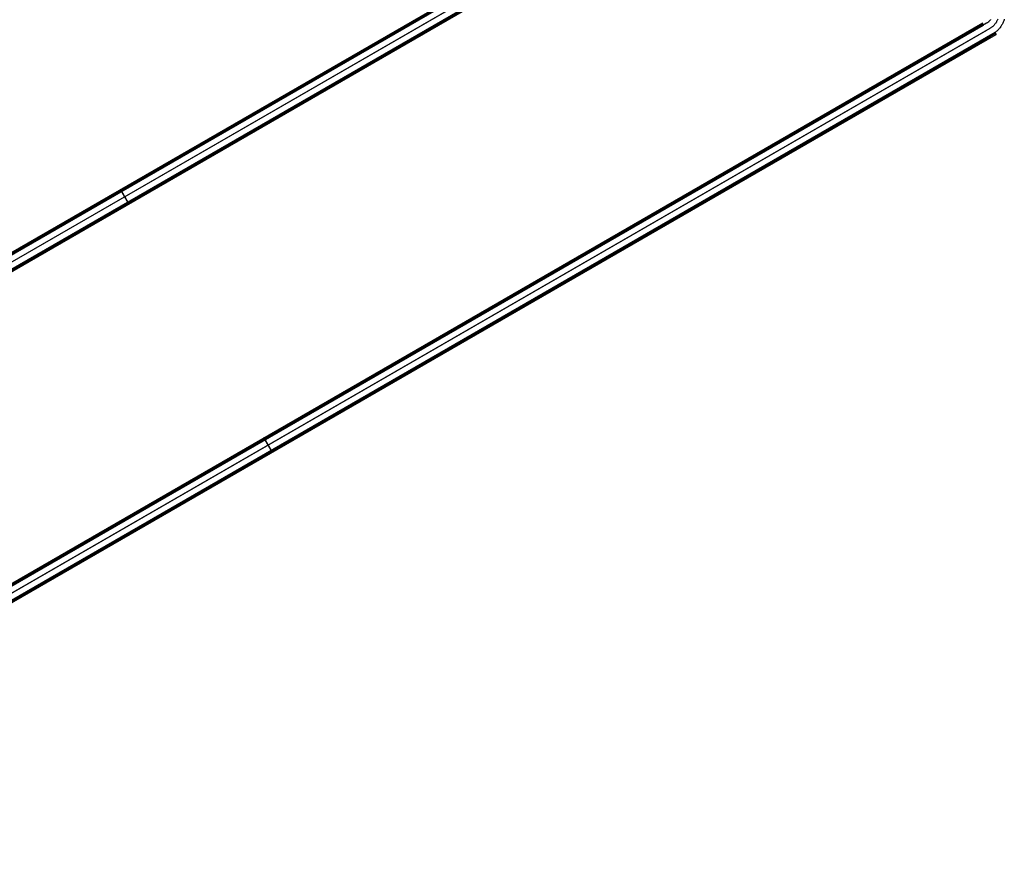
# Model space of a CAD drawing. Header units: millimetres. Extents: x -356 to 356, y -410 to 410.
# Tile 102 of 126: x 117 to 355, y -409 to -204. Entities that reach past the tile are written whole.
import ezdxf

# ---------------------------------------------------------------- set-up
doc = ezdxf.new("R2010")
doc.units = ezdxf.units.MM
doc.header["$MEASUREMENT"] = 0
doc.layers.add('1', color=7, linetype='Continuous')

msp = doc.modelspace()

# ---------------------------------------------------------------- linework, layer by layer
at = {"layer": '1', "color": 252}
for points in [[(1.5, -325.91), (281.5, -164.26)], [(2.04, -325.02), (279.17, -165.02)], [(2.04, -325.02), (279.17, -165.02)], [(279.17, -165.02), (2.04, -325.02)], [(279.17, -165.02), (2.04, -325.02)], [(279.3, -165.24), (2.17, -325.24)], [(2.25, -327.21), (282.25, -165.56)], [(2.25, -327.21), (282.25, -165.56)], [(279.42, -165.46), (2.29, -325.46)], [(2.29, -325.46), (279.42, -165.46)], [(279.42, -165.46), (2.29, -325.46)], [(3, -328.51), (283, -166.85)], [(280.17, -166.76), (3.04, -326.76)], [(280.17, -166.76), (3.04, -326.76)], [(282.22, -167.3), (2.49, -328.8)], [(2.49, -328.8), (282.22, -167.3)], [(282.35, -167.52), (2.62, -329.02)], [(2.74, -329.24), (282.47, -167.74)], [(2.74, -329.24), (282.47, -167.74)], [(280.92, -168.05), (3.79, -328.05)], [(281.17, -168.49), (4.04, -328.49)], [(351, -204.38), (1.5, -406.17)], [(2.73, -404.88), (350.01, -204.38)], [(2.73, -404.88), (350.01, -204.38)], [(350.01, -204.38), (2.73, -404.88)], [(350.13, -204.59), (2.86, -405.09)], [(350.26, -204.81), (2.98, -405.31)], [(2.98, -405.31), (350.26, -204.81)], [(350.26, -204.81), (2.98, -405.31)], [(350.26, -204.81), (350.01, -204.38)], [(350.26, -204.81), (350.01, -204.38)], [(351.96, -203.5), (351.9, -203.58), (351.84, -203.66), (351.78, -203.74), (351.71, -203.81), (351.64, -203.89), (351.57, -203.96), (351.49, -204.03), (351.42, -204.09), (351.34, -204.16), (351.26, -204.22), (351.17, -204.27), (351.09, -204.33), (351, -204.38)], [(353.69, -203.42), (353.64, -203.56), (353.57, -203.7), (353.51, -203.83), (353.43, -203.97), (353.36, -204.1), (353.28, -204.23), (353.19, -204.35), (353.1, -204.48), (353.01, -204.6), (352.91, -204.72), (352.81, -204.83), (352.71, -204.94), (352.6, -205.05), (352.49, -205.15), (352.37, -205.25), (352.25, -205.34), (352.13, -205.43), (352.01, -205.52), (351.88, -205.6), (351.75, -205.68)], [(353.69, -203.42), (353.64, -203.56), (353.57, -203.7), (353.51, -203.83), (353.43, -203.97), (353.36, -204.1), (353.28, -204.23), (353.19, -204.35), (353.1, -204.48), (353.01, -204.6), (352.91, -204.72), (352.81, -204.83), (352.71, -204.94), (352.6, -205.05), (352.49, -205.15), (352.37, -205.25), (352.25, -205.34), (352.13, -205.43), (352.01, -205.52), (351.88, -205.6), (351.75, -205.68)], [(355.28, -203.39), (355.22, -203.58), (355.16, -203.77), (355.09, -203.96), (355.01, -204.15), (354.93, -204.33), (354.84, -204.52), (354.75, -204.7), (354.64, -204.87), (354.54, -205.04), (354.42, -205.21), (354.31, -205.38), (354.18, -205.54), (354.05, -205.69), (353.92, -205.84), (353.78, -205.99), (353.63, -206.13), (353.48, -206.27), (353.33, -206.4), (353.17, -206.53), (353.01, -206.65), (352.84, -206.77), (352.67, -206.88), (352.5, -206.98)], [(351.75, -205.68), (2.25, -407.46)], [(351.75, -205.68), (2.25, -407.46)], [(352.5, -206.98), (3, -408.76)], [(353.06, -206.66), (3.18, -408.66)], [(3.18, -408.66), (353.06, -206.66)], [(353.18, -206.87), (3.31, -408.87)], [(3.43, -409.09), (353.31, -207.09)], [(3.43, -409.09), (353.31, -207.09)], [(351.01, -206.11), (3.73, -406.61)], [(351.01, -206.11), (3.73, -406.61)], [(351.76, -207.41), (4.48, -407.91)], [(352.01, -207.84), (351.76, -207.41)], [(352.66, -207.47), (352.41, -207.03)], [(353.31, -207.09), (353.06, -206.66)], [(353.31, -207.09), (353.06, -206.66)], [(353.06, -206.66), (353.31, -207.09)], [(352.01, -207.84), (4.73, -408.34)], [(140.86, -245.46), (140.61, -245.02)], [(142.36, -248.05), (142.61, -248.49)], [(176.62, -305.06), (176.37, -304.63)], [(178.12, -307.66), (178.37, -308.09)]]:
    msp.add_lwpolyline(points, dxfattribs=at)
at = {"layer": '1', "color": 252, "extrusion": (1, 0, 0)}
for points in [[(-204.38, -386.6), (-204.38, -381.6)], [(-204.81, -381.6), (-204.81, -386.6)], [(-206.11, -379.6), (-206.11, -380.1)], [(-206.66, -383.1), (-206.66, -455.1)], [(-206.87, -455.1), (-206.87, -383.1)], [(-207.09, -455.1), (-207.09, -383.1)], [(-245.02, -410.6), (-245.02, -405.6)], [(-245.46, -410.6), (-245.46, -405.6)], [(-248.05, -479.1), (-248.05, -405.6)], [(-248.49, -479.1), (-248.49, -405.6)], [(-304.63, -386.6), (-304.63, -381.6)], [(-305.06, -386.6), (-305.06, -381.6)], [(-307.66, -455.1), (-307.66, -381.6)], [(-308.09, -455.1), (-308.09, -381.6)]]:
    msp.add_lwpolyline(points, dxfattribs=at)
at = {"layer": '1', "color": 252, "extrusion": (0.866025, 0.5, 0)}
for points in [[(-352, -381.6), (-352, -381.56), (-352, -381.51), (-352, -381.47), (-352.01, -381.42), (-352.01, -381.37), (-352.02, -381.33), (-352.03, -381.28), (-352.03, -381.24), (-352.04, -381.19), (-352.05, -381.14), (-352.06, -381.1), (-352.08, -381.05), (-352.09, -381), (-352.11, -380.96), (-352.12, -380.91), (-352.14, -380.86), (-352.16, -380.82), (-352.18, -380.77), (-352.2, -380.73), (-352.22, -380.68), (-352.25, -380.64), (-352.27, -380.59), (-352.3, -380.55), (-352.33, -380.51), (-352.35, -380.46), (-352.38, -380.42), (-352.42, -380.38), (-352.45, -380.34), (-352.48, -380.3), (-352.51, -380.26), (-352.55, -380.22), (-352.59, -380.19), (-352.62, -380.15), (-352.66, -380.11), (-352.7, -380.08), (-352.74, -380.05), (-352.78, -380.02), (-352.82, -379.98), (-352.86, -379.95), (-352.91, -379.93), (-352.95, -379.9), (-352.99, -379.87), (-353.04, -379.85), (-353.08, -379.82), (-353.13, -379.8), (-353.17, -379.78), (-353.22, -379.76), (-353.26, -379.74), (-353.31, -379.72), (-353.36, -379.71), (-353.4, -379.69), (-353.45, -379.68), (-353.5, -379.66), (-353.54, -379.65), (-353.59, -379.64), (-353.64, -379.63), (-353.68, -379.63), (-353.73, -379.62), (-353.77, -379.61), (-353.82, -379.61), (-353.87, -379.6), (-353.91, -379.6), (-353.96, -379.6), (-354, -379.6), (-354.04, -379.6), (-354.09, -379.6), (-354.13, -379.6), (-354.18, -379.61), (-354.23, -379.61), (-354.27, -379.62), (-354.32, -379.63), (-354.36, -379.63), (-354.41, -379.64), (-354.46, -379.65), (-354.5, -379.66), (-354.55, -379.68), (-354.6, -379.69), (-354.64, -379.71), (-354.69, -379.72), (-354.74, -379.74), (-354.78, -379.76), (-354.83, -379.78), (-354.87, -379.8), (-354.92, -379.82), (-354.96, -379.85), (-355.01, -379.87), (-355.05, -379.9), (-355.09, -379.93), (-355.14, -379.95), (-355.18, -379.98), (-355.22, -380.02), (-355.26, -380.05), (-355.3, -380.08), (-355.34, -380.11), (-355.38, -380.15), (-355.41, -380.19), (-355.45, -380.22), (-355.49, -380.26), (-355.52, -380.3), (-355.55, -380.34), (-355.58, -380.38), (-355.62, -380.42), (-355.65, -380.46), (-355.67, -380.51), (-355.7, -380.55), (-355.73, -380.59), (-355.75, -380.64), (-355.78, -380.68), (-355.8, -380.73), (-355.82, -380.77), (-355.84, -380.82), (-355.86, -380.86), (-355.88, -380.91), (-355.89, -380.96), (-355.91, -381), (-355.92, -381.05), (-355.94, -381.1), (-355.95, -381.14), (-355.96, -381.19), (-355.97, -381.24), (-355.97, -381.28), (-355.98, -381.33), (-355.99, -381.37), (-355.99, -381.42), (-356, -381.47), (-356, -381.51), (-356, -381.56), (-356, -381.6)], [(-355.5, -381.6), (-355.5, -381.57), (-355.5, -381.53), (-355.5, -381.5), (-355.49, -381.47), (-355.49, -381.43), (-355.49, -381.4), (-355.48, -381.36), (-355.47, -381.33), (-355.47, -381.29), (-355.46, -381.26), (-355.45, -381.22), (-355.44, -381.19), (-355.43, -381.15), (-355.42, -381.12), (-355.41, -381.08), (-355.39, -381.05), (-355.38, -381.01), (-355.37, -380.98), (-355.35, -380.94), (-355.33, -380.91), (-355.31, -380.88), (-355.3, -380.84), (-355.28, -380.81), (-355.26, -380.78), (-355.23, -380.75), (-355.21, -380.72), (-355.19, -380.68), (-355.16, -380.65), (-355.14, -380.62), (-355.11, -380.6), (-355.09, -380.57), (-355.06, -380.54), (-355.03, -380.51), (-355, -380.49), (-354.98, -380.46), (-354.95, -380.44), (-354.92, -380.41), (-354.88, -380.39), (-354.85, -380.37), (-354.82, -380.34), (-354.79, -380.32), (-354.76, -380.3), (-354.72, -380.29), (-354.69, -380.27), (-354.66, -380.25), (-354.62, -380.23), (-354.59, -380.22), (-354.55, -380.21), (-354.52, -380.19), (-354.48, -380.18), (-354.45, -380.17), (-354.41, -380.16), (-354.38, -380.15), (-354.34, -380.14), (-354.31, -380.13), (-354.27, -380.13), (-354.24, -380.12), (-354.2, -380.11), (-354.17, -380.11), (-354.13, -380.11), (-354.1, -380.1), (-354.07, -380.1), (-354.03, -380.1), (-354, -380.1), (-353.97, -380.1), (-353.93, -380.1), (-353.9, -380.1), (-353.87, -380.11), (-353.83, -380.11), (-353.8, -380.11), (-353.76, -380.12), (-353.73, -380.13), (-353.69, -380.13), (-353.66, -380.14), (-353.62, -380.15), (-353.59, -380.16), (-353.55, -380.17), (-353.52, -380.18), (-353.48, -380.19), (-353.45, -380.21), (-353.41, -380.22), (-353.38, -380.23), (-353.34, -380.25), (-353.31, -380.27), (-353.28, -380.29), (-353.24, -380.3), (-353.21, -380.32), (-353.18, -380.34), (-353.15, -380.37), (-353.12, -380.39), (-353.08, -380.41), (-353.05, -380.44), (-353.02, -380.46), (-353, -380.49), (-352.97, -380.51), (-352.94, -380.54), (-352.91, -380.57), (-352.89, -380.6), (-352.86, -380.62), (-352.84, -380.65), (-352.81, -380.68), (-352.79, -380.72), (-352.77, -380.75), (-352.74, -380.78), (-352.72, -380.81), (-352.7, -380.84), (-352.69, -380.88), (-352.67, -380.91), (-352.65, -380.94), (-352.63, -380.98), (-352.62, -381.01), (-352.61, -381.05), (-352.59, -381.08), (-352.58, -381.12), (-352.57, -381.15), (-352.56, -381.19), (-352.55, -381.22), (-352.54, -381.26), (-352.53, -381.29), (-352.53, -381.33), (-352.52, -381.36), (-352.51, -381.4), (-352.51, -381.43), (-352.51, -381.47), (-352.5, -381.5), (-352.5, -381.53), (-352.5, -381.57), (-352.5, -381.6)], [(-355.5, -381.6), (-355.5, -381.55), (-355.5, -381.5), (-355.49, -381.44), (-355.49, -381.39), (-355.48, -381.34), (-355.47, -381.29), (-355.46, -381.24), (-355.44, -381.19), (-355.43, -381.14), (-355.41, -381.09), (-355.39, -381.04), (-355.37, -381), (-355.35, -380.95), (-355.33, -380.9), (-355.3, -380.86), (-355.28, -380.81), (-355.25, -380.77), (-355.22, -380.73), (-355.19, -380.69), (-355.16, -380.64), (-355.12, -380.61), (-355.09, -380.57), (-355.05, -380.53), (-355.01, -380.49), (-354.98, -380.46), (-354.94, -380.43), (-354.89, -380.4), (-354.85, -380.37), (-354.81, -380.34), (-354.76, -380.31), (-354.72, -380.28), (-354.67, -380.26), (-354.63, -380.24), (-354.58, -380.22), (-354.53, -380.2), (-354.48, -380.18), (-354.43, -380.16), (-354.38, -380.15), (-354.33, -380.14), (-354.28, -380.13), (-354.23, -380.12), (-354.18, -380.11), (-354.13, -380.11), (-354.08, -380.1), (-354.03, -380.1), (-353.97, -380.1), (-353.92, -380.1), (-353.87, -380.11), (-353.82, -380.11), (-353.77, -380.12), (-353.72, -380.13), (-353.67, -380.14), (-353.62, -380.15), (-353.57, -380.16), (-353.52, -380.18), (-353.47, -380.2), (-353.42, -380.22), (-353.37, -380.24), (-353.33, -380.26), (-353.28, -380.28), (-353.24, -380.31), (-353.19, -380.34), (-353.15, -380.37), (-353.11, -380.4), (-353.06, -380.43), (-353.02, -380.46), (-352.99, -380.49), (-352.95, -380.53), (-352.91, -380.57), (-352.88, -380.61), (-352.84, -380.64), (-352.81, -380.69), (-352.78, -380.73), (-352.75, -380.77), (-352.72, -380.81), (-352.7, -380.86), (-352.67, -380.9), (-352.65, -380.95), (-352.63, -381), (-352.61, -381.04), (-352.59, -381.09), (-352.57, -381.14), (-352.56, -381.19), (-352.54, -381.24), (-352.53, -381.29), (-352.52, -381.34), (-352.51, -381.39), (-352.51, -381.44), (-352.5, -381.5), (-352.5, -381.55), (-352.5, -381.6)], [(-352.5, -381.6), (-352.5, -381.65), (-352.5, -381.7), (-352.51, -381.76), (-352.51, -381.81), (-352.52, -381.86), (-352.53, -381.91), (-352.54, -381.96), (-352.56, -382.01), (-352.57, -382.06), (-352.59, -382.11), (-352.61, -382.16), (-352.63, -382.2), (-352.65, -382.25), (-352.67, -382.3), (-352.7, -382.34), (-352.72, -382.39), (-352.75, -382.43), (-352.78, -382.47), (-352.81, -382.51), (-352.84, -382.56), (-352.88, -382.59), (-352.91, -382.63), (-352.95, -382.67), (-352.99, -382.71), (-353.02, -382.74), (-353.06, -382.77), (-353.11, -382.8), (-353.15, -382.83), (-353.19, -382.86), (-353.24, -382.89), (-353.28, -382.92), (-353.33, -382.94), (-353.37, -382.96), (-353.42, -382.98), (-353.47, -383), (-353.52, -383.02), (-353.57, -383.04), (-353.62, -383.05), (-353.67, -383.06), (-353.72, -383.07), (-353.77, -383.08), (-353.82, -383.09), (-353.87, -383.09), (-353.92, -383.1), (-353.97, -383.1), (-354.03, -383.1), (-354.08, -383.1), (-354.13, -383.09), (-354.18, -383.09), (-354.23, -383.08), (-354.28, -383.07), (-354.33, -383.06), (-354.38, -383.05), (-354.43, -383.04), (-354.48, -383.02), (-354.53, -383), (-354.58, -382.98), (-354.63, -382.96), (-354.67, -382.94), (-354.72, -382.92), (-354.76, -382.89), (-354.81, -382.86), (-354.85, -382.83), (-354.89, -382.8), (-354.94, -382.77), (-354.98, -382.74), (-355.01, -382.71), (-355.05, -382.67), (-355.09, -382.63), (-355.12, -382.59), (-355.16, -382.56), (-355.19, -382.51), (-355.22, -382.47), (-355.25, -382.43), (-355.28, -382.39), (-355.3, -382.34), (-355.33, -382.3), (-355.35, -382.25), (-355.37, -382.2), (-355.39, -382.16), (-355.41, -382.11), (-355.43, -382.06), (-355.44, -382.01), (-355.46, -381.96), (-355.47, -381.91), (-355.48, -381.86), (-355.49, -381.81), (-355.49, -381.76), (-355.5, -381.7), (-355.5, -381.65), (-355.5, -381.6)], [(-286.5, -405.6), (-286.5, -405.53), (-286.5, -405.46), (-286.49, -405.39), (-286.48, -405.32), (-286.47, -405.26), (-286.46, -405.19), (-286.44, -405.12), (-286.42, -405.05), (-286.4, -404.99), (-286.38, -404.92), (-286.36, -404.86), (-286.33, -404.79), (-286.3, -404.73), (-286.27, -404.67), (-286.24, -404.61), (-286.2, -404.55), (-286.17, -404.49), (-286.13, -404.44), (-286.08, -404.38), (-286.04, -404.33), (-286, -404.27), (-285.95, -404.22), (-285.9, -404.17), (-285.85, -404.13), (-285.8, -404.08), (-285.75, -404.04), (-285.69, -403.99), (-285.64, -403.95), (-285.58, -403.92), (-285.52, -403.88), (-285.46, -403.85), (-285.4, -403.81), (-285.34, -403.78), (-285.27, -403.76), (-285.21, -403.73), (-285.14, -403.71), (-285.08, -403.69), (-285.01, -403.67), (-284.95, -403.65), (-284.88, -403.64), (-284.81, -403.62), (-284.74, -403.61), (-284.67, -403.61), (-284.6, -403.6), (-284.53, -403.6), (-284.47, -403.6), (-284.4, -403.6), (-284.33, -403.61), (-284.26, -403.61), (-284.19, -403.62), (-284.12, -403.64), (-284.05, -403.65), (-283.99, -403.67), (-283.92, -403.69), (-283.86, -403.71), (-283.79, -403.73), (-283.73, -403.76), (-283.66, -403.78), (-283.6, -403.81), (-283.54, -403.85), (-283.48, -403.88), (-283.42, -403.92), (-283.36, -403.95), (-283.31, -403.99), (-283.25, -404.04), (-283.2, -404.08), (-283.15, -404.13), (-283.1, -404.17), (-283.05, -404.22), (-283, -404.27), (-282.96, -404.33), (-282.92, -404.38), (-282.87, -404.44), (-282.83, -404.49), (-282.8, -404.55), (-282.76, -404.61), (-282.73, -404.67), (-282.7, -404.73), (-282.67, -404.79), (-282.64, -404.86), (-282.62, -404.92), (-282.6, -404.99), (-282.58, -405.05), (-282.56, -405.12), (-282.54, -405.19), (-282.53, -405.26), (-282.52, -405.32), (-282.51, -405.39), (-282.5, -405.46), (-282.5, -405.53), (-282.5, -405.6)], [(-286, -405.6), (-286, -405.55), (-286, -405.5), (-285.99, -405.44), (-285.99, -405.39), (-285.98, -405.34), (-285.97, -405.29), (-285.96, -405.24), (-285.94, -405.19), (-285.93, -405.14), (-285.91, -405.09), (-285.89, -405.04), (-285.87, -405), (-285.85, -404.95), (-285.83, -404.9), (-285.8, -404.86), (-285.78, -404.81), (-285.75, -404.77), (-285.72, -404.73), (-285.69, -404.69), (-285.66, -404.64), (-285.62, -404.61), (-285.59, -404.57), (-285.55, -404.53), (-285.51, -404.49), (-285.48, -404.46), (-285.44, -404.43), (-285.39, -404.4), (-285.35, -404.37), (-285.31, -404.34), (-285.26, -404.31), (-285.22, -404.28), (-285.17, -404.26), (-285.13, -404.24), (-285.08, -404.22), (-285.03, -404.2), (-284.98, -404.18), (-284.93, -404.16), (-284.88, -404.15), (-284.83, -404.14), (-284.78, -404.13), (-284.73, -404.12), (-284.68, -404.11), (-284.63, -404.11), (-284.58, -404.1), (-284.53, -404.1), (-284.47, -404.1), (-284.42, -404.1), (-284.37, -404.11), (-284.32, -404.11), (-284.27, -404.12), (-284.22, -404.13), (-284.17, -404.14), (-284.12, -404.15), (-284.07, -404.16), (-284.02, -404.18), (-283.97, -404.2), (-283.92, -404.22), (-283.87, -404.24), (-283.83, -404.26), (-283.78, -404.28), (-283.74, -404.31), (-283.69, -404.34), (-283.65, -404.37), (-283.61, -404.4), (-283.56, -404.43), (-283.52, -404.46), (-283.49, -404.49), (-283.45, -404.53), (-283.41, -404.57), (-283.38, -404.61), (-283.34, -404.64), (-283.31, -404.69), (-283.28, -404.73), (-283.25, -404.77), (-283.22, -404.81), (-283.2, -404.86), (-283.17, -404.9), (-283.15, -404.95), (-283.13, -405), (-283.11, -405.04), (-283.09, -405.09), (-283.07, -405.14), (-283.06, -405.19), (-283.04, -405.24), (-283.03, -405.29), (-283.02, -405.34), (-283.01, -405.39), (-283.01, -405.44), (-283, -405.5), (-283, -405.55), (-283, -405.6)], [(-283, -405.6), (-283, -405.55), (-283, -405.5), (-283.01, -405.44), (-283.01, -405.39), (-283.02, -405.34), (-283.03, -405.29), (-283.04, -405.24), (-283.06, -405.19), (-283.07, -405.14), (-283.09, -405.09), (-283.11, -405.04), (-283.13, -404.99), (-283.15, -404.95), (-283.17, -404.9), (-283.2, -404.85), (-283.23, -404.81), (-283.25, -404.77), (-283.28, -404.72), (-283.31, -404.68), (-283.35, -404.64), (-283.38, -404.6), (-283.42, -404.56), (-283.45, -404.53), (-283.49, -404.49), (-283.53, -404.46), (-283.57, -404.42), (-283.61, -404.39), (-283.65, -404.36), (-283.7, -404.33), (-283.74, -404.31), (-283.79, -404.28), (-283.83, -404.26), (-283.88, -404.23), (-283.93, -404.21), (-283.98, -404.19), (-284.03, -404.18), (-284.08, -404.16), (-284.13, -404.15), (-284.18, -404.14), (-284.23, -404.12), (-284.28, -404.12), (-284.33, -404.11), (-284.38, -404.1), (-284.43, -404.1), (-284.49, -404.1), (-284.54, -404.1), (-284.59, -404.1), (-284.64, -404.11), (-284.69, -404.11), (-284.75, -404.12), (-284.8, -404.13), (-284.85, -404.14), (-284.9, -404.15), (-284.95, -404.17), (-285, -404.19), (-285.05, -404.2), (-285.1, -404.22), (-285.14, -404.24), (-285.19, -404.27), (-285.23, -404.29), (-285.28, -404.32), (-285.32, -404.35), (-285.37, -404.38), (-285.41, -404.41), (-285.45, -404.44), (-285.49, -404.47), (-285.53, -404.51), (-285.57, -404.54), (-285.6, -404.58), (-285.64, -404.62), (-285.67, -404.66), (-285.7, -404.7), (-285.73, -404.74), (-285.76, -404.79), (-285.79, -404.83), (-285.81, -404.88), (-285.84, -404.92), (-285.86, -404.97), (-285.88, -405.02), (-285.9, -405.07), (-285.92, -405.11), (-285.94, -405.16), (-285.95, -405.21), (-285.96, -405.26), (-285.97, -405.32), (-285.98, -405.37), (-285.99, -405.42), (-285.99, -405.47), (-286, -405.52), (-286, -405.57), (-286, -405.63), (-286, -405.68), (-285.99, -405.73), (-285.99, -405.78), (-285.98, -405.83), (-285.97, -405.88), (-285.96, -405.94), (-285.95, -405.99), (-285.94, -406.04), (-285.92, -406.09), (-285.9, -406.13), (-285.88, -406.18), (-285.86, -406.23), (-285.84, -406.28), (-285.81, -406.32), (-285.79, -406.37), (-285.76, -406.41), (-285.73, -406.46), (-285.7, -406.5), (-285.67, -406.54), (-285.64, -406.58), (-285.6, -406.62), (-285.57, -406.66), (-285.53, -406.69), (-285.49, -406.73), (-285.45, -406.76), (-285.41, -406.79), (-285.37, -406.82), (-285.32, -406.85), (-285.28, -406.88), (-285.23, -406.91), (-285.19, -406.93), (-285.14, -406.96), (-285.1, -406.98), (-285.05, -407), (-285, -407.01), (-284.95, -407.03), (-284.9, -407.05), (-284.85, -407.06), (-284.8, -407.07), (-284.75, -407.08), (-284.69, -407.09), (-284.64, -407.09), (-284.59, -407.1), (-284.54, -407.1), (-284.49, -407.1), (-284.43, -407.1), (-284.38, -407.1), (-284.33, -407.09), (-284.28, -407.08), (-284.23, -407.08), (-284.18, -407.06), (-284.13, -407.05), (-284.08, -407.04), (-284.03, -407.02), (-283.98, -407.01), (-283.93, -406.99), (-283.88, -406.97), (-283.83, -406.94), (-283.79, -406.92), (-283.74, -406.89), (-283.7, -406.87), (-283.65, -406.84), (-283.61, -406.81), (-283.57, -406.78), (-283.53, -406.74), (-283.49, -406.71), (-283.45, -406.67), (-283.42, -406.64), (-283.38, -406.6), (-283.35, -406.56), (-283.31, -406.52), (-283.28, -406.48), (-283.25, -406.43), (-283.23, -406.39), (-283.2, -406.35), (-283.17, -406.3), (-283.15, -406.25), (-283.13, -406.21), (-283.11, -406.16), (-283.09, -406.11), (-283.07, -406.06), (-283.06, -406.01), (-283.04, -405.96), (-283.03, -405.91), (-283.02, -405.86), (-283.01, -405.81), (-283.01, -405.76), (-283, -405.7), (-283, -405.65), (-283, -405.6)], [(-356, -381.6), (-356, -381.53), (-356, -381.46), (-355.99, -381.39), (-355.98, -381.32), (-355.97, -381.26), (-355.96, -381.19), (-355.94, -381.12), (-355.92, -381.05), (-355.9, -380.99), (-355.88, -380.92), (-355.86, -380.86), (-355.83, -380.79), (-355.8, -380.73), (-355.77, -380.67), (-355.74, -380.61), (-355.7, -380.55), (-355.67, -380.49), (-355.63, -380.44), (-355.58, -380.38), (-355.54, -380.33), (-355.5, -380.27), (-355.45, -380.22), (-355.4, -380.17), (-355.35, -380.13), (-355.3, -380.08), (-355.25, -380.04), (-355.19, -379.99), (-355.14, -379.95), (-355.08, -379.92), (-355.02, -379.88), (-354.96, -379.85), (-354.9, -379.81), (-354.84, -379.78), (-354.77, -379.76), (-354.71, -379.73), (-354.64, -379.71), (-354.58, -379.69), (-354.51, -379.67), (-354.45, -379.65), (-354.38, -379.64), (-354.31, -379.62), (-354.24, -379.61), (-354.17, -379.61), (-354.1, -379.6), (-354.03, -379.6), (-353.97, -379.6), (-353.9, -379.6), (-353.83, -379.61), (-353.76, -379.61), (-353.69, -379.62), (-353.62, -379.64), (-353.55, -379.65), (-353.49, -379.67), (-353.42, -379.69), (-353.36, -379.71), (-353.29, -379.73), (-353.23, -379.76), (-353.16, -379.78), (-353.1, -379.81), (-353.04, -379.85), (-352.98, -379.88), (-352.92, -379.92), (-352.86, -379.95), (-352.81, -379.99), (-352.75, -380.04), (-352.7, -380.08), (-352.65, -380.13), (-352.6, -380.17), (-352.55, -380.22), (-352.5, -380.27), (-352.46, -380.33), (-352.42, -380.38), (-352.37, -380.44), (-352.33, -380.49), (-352.3, -380.55), (-352.26, -380.61), (-352.23, -380.67), (-352.2, -380.73), (-352.17, -380.79), (-352.14, -380.86), (-352.12, -380.92), (-352.1, -380.99), (-352.08, -381.05), (-352.06, -381.12), (-352.04, -381.19), (-352.03, -381.26), (-352.02, -381.32), (-352.01, -381.39), (-352, -381.46), (-352, -381.53), (-352, -381.6)], [(-355.5, -381.6), (-355.5, -381.55), (-355.5, -381.5), (-355.49, -381.44), (-355.49, -381.39), (-355.48, -381.34), (-355.47, -381.29), (-355.46, -381.24), (-355.44, -381.19), (-355.43, -381.14), (-355.41, -381.09), (-355.39, -381.04), (-355.37, -381), (-355.35, -380.95), (-355.33, -380.9), (-355.3, -380.86), (-355.28, -380.81), (-355.25, -380.77), (-355.22, -380.73), (-355.19, -380.69), (-355.16, -380.64), (-355.12, -380.61), (-355.09, -380.57), (-355.05, -380.53), (-355.01, -380.49), (-354.98, -380.46), (-354.94, -380.43), (-354.89, -380.4), (-354.85, -380.37), (-354.81, -380.34), (-354.76, -380.31), (-354.72, -380.28), (-354.67, -380.26), (-354.63, -380.24), (-354.58, -380.22), (-354.53, -380.2), (-354.48, -380.18), (-354.43, -380.16), (-354.38, -380.15), (-354.33, -380.14), (-354.28, -380.13), (-354.23, -380.12), (-354.18, -380.11), (-354.13, -380.11), (-354.08, -380.1), (-354.03, -380.1), (-353.97, -380.1), (-353.92, -380.1), (-353.87, -380.11), (-353.82, -380.11), (-353.77, -380.12), (-353.72, -380.13), (-353.67, -380.14), (-353.62, -380.15), (-353.57, -380.16), (-353.52, -380.18), (-353.47, -380.2), (-353.42, -380.22), (-353.37, -380.24), (-353.33, -380.26), (-353.28, -380.28), (-353.24, -380.31), (-353.19, -380.34), (-353.15, -380.37), (-353.11, -380.4), (-353.06, -380.43), (-353.02, -380.46), (-352.99, -380.49), (-352.95, -380.53), (-352.91, -380.57), (-352.88, -380.61), (-352.84, -380.64), (-352.81, -380.69), (-352.78, -380.73), (-352.75, -380.77), (-352.72, -380.81), (-352.7, -380.86), (-352.67, -380.9), (-352.65, -380.95), (-352.63, -381), (-352.61, -381.04), (-352.59, -381.09), (-352.57, -381.14), (-352.56, -381.19), (-352.54, -381.24), (-352.53, -381.29), (-352.52, -381.34), (-352.51, -381.39), (-352.51, -381.44), (-352.5, -381.5), (-352.5, -381.55), (-352.5, -381.6)], [(-355.5, -381.6), (-355.5, -381.55), (-355.5, -381.5), (-355.49, -381.44), (-355.49, -381.39), (-355.48, -381.34), (-355.47, -381.29), (-355.46, -381.24), (-355.44, -381.19), (-355.43, -381.14), (-355.41, -381.09), (-355.39, -381.04), (-355.37, -380.99), (-355.35, -380.95), (-355.33, -380.9), (-355.3, -380.85), (-355.27, -380.81), (-355.25, -380.77), (-355.22, -380.72), (-355.19, -380.68), (-355.15, -380.64), (-355.12, -380.6), (-355.08, -380.56), (-355.05, -380.53), (-355.01, -380.49), (-354.97, -380.46), (-354.93, -380.42), (-354.89, -380.39), (-354.85, -380.36), (-354.8, -380.33), (-354.76, -380.31), (-354.71, -380.28), (-354.67, -380.26), (-354.62, -380.23), (-354.57, -380.21), (-354.52, -380.19), (-354.47, -380.18), (-354.42, -380.16), (-354.37, -380.15), (-354.32, -380.14), (-354.27, -380.12), (-354.22, -380.12), (-354.17, -380.11), (-354.12, -380.1), (-354.07, -380.1), (-354.01, -380.1), (-353.96, -380.1), (-353.91, -380.1), (-353.86, -380.11), (-353.81, -380.11), (-353.75, -380.12), (-353.7, -380.13), (-353.65, -380.14), (-353.6, -380.15), (-353.55, -380.17), (-353.5, -380.19), (-353.45, -380.2), (-353.4, -380.22), (-353.36, -380.24), (-353.31, -380.27), (-353.27, -380.29), (-353.22, -380.32), (-353.18, -380.35), (-353.13, -380.38), (-353.09, -380.41), (-353.05, -380.44), (-353.01, -380.47), (-352.97, -380.51), (-352.93, -380.54), (-352.9, -380.58), (-352.86, -380.62), (-352.83, -380.66), (-352.8, -380.7), (-352.77, -380.74), (-352.74, -380.79), (-352.71, -380.83), (-352.69, -380.88), (-352.66, -380.92), (-352.64, -380.97), (-352.62, -381.02), (-352.6, -381.07), (-352.58, -381.11), (-352.56, -381.16), (-352.55, -381.21), (-352.54, -381.26), (-352.53, -381.32), (-352.52, -381.37), (-352.51, -381.42), (-352.51, -381.47), (-352.5, -381.52), (-352.5, -381.57), (-352.5, -381.63), (-352.5, -381.68), (-352.51, -381.73), (-352.51, -381.78), (-352.52, -381.83), (-352.53, -381.88), (-352.54, -381.94), (-352.55, -381.99), (-352.56, -382.04), (-352.58, -382.09), (-352.6, -382.13), (-352.62, -382.18), (-352.64, -382.23), (-352.66, -382.28), (-352.69, -382.32), (-352.71, -382.37), (-352.74, -382.41), (-352.77, -382.46), (-352.8, -382.5), (-352.83, -382.54), (-352.86, -382.58), (-352.9, -382.62), (-352.93, -382.66), (-352.97, -382.69), (-353.01, -382.73), (-353.05, -382.76), (-353.09, -382.79), (-353.13, -382.82), (-353.18, -382.85), (-353.22, -382.88), (-353.27, -382.91), (-353.31, -382.93), (-353.36, -382.96), (-353.4, -382.98), (-353.45, -383), (-353.5, -383.01), (-353.55, -383.03), (-353.6, -383.05), (-353.65, -383.06), (-353.7, -383.07), (-353.75, -383.08), (-353.81, -383.09), (-353.86, -383.09), (-353.91, -383.1), (-353.96, -383.1), (-354.01, -383.1), (-354.07, -383.1), (-354.12, -383.1), (-354.17, -383.09), (-354.22, -383.08), (-354.27, -383.08), (-354.32, -383.06), (-354.37, -383.05), (-354.42, -383.04), (-354.47, -383.02), (-354.52, -383.01), (-354.57, -382.99), (-354.62, -382.97), (-354.67, -382.94), (-354.71, -382.92), (-354.76, -382.89), (-354.8, -382.87), (-354.85, -382.84), (-354.89, -382.81), (-354.93, -382.78), (-354.97, -382.74), (-355.01, -382.71), (-355.05, -382.67), (-355.08, -382.64), (-355.12, -382.6), (-355.15, -382.56), (-355.19, -382.52), (-355.22, -382.48), (-355.25, -382.43), (-355.27, -382.39), (-355.3, -382.35), (-355.33, -382.3), (-355.35, -382.25), (-355.37, -382.21), (-355.39, -382.16), (-355.41, -382.11), (-355.43, -382.06), (-355.44, -382.01), (-355.46, -381.96), (-355.47, -381.91), (-355.48, -381.86), (-355.49, -381.81), (-355.49, -381.76), (-355.5, -381.7), (-355.5, -381.65), (-355.5, -381.6)]]:
    msp.add_lwpolyline(points, dxfattribs=at)
at = {"layer": '1', "color": 252, "extrusion": (-0.231455, 0.935414, 0.267261)}
for points in [[(-293.08, -292.89), (-291.64, -291.33)], [(-291.71, -291.26), (-293.15, -292.82)], [(-293.22, -292.76), (-291.78, -291.2)]]:
    msp.add_lwpolyline(points, dxfattribs=at)

doc.saveas('drawing.dxf')
